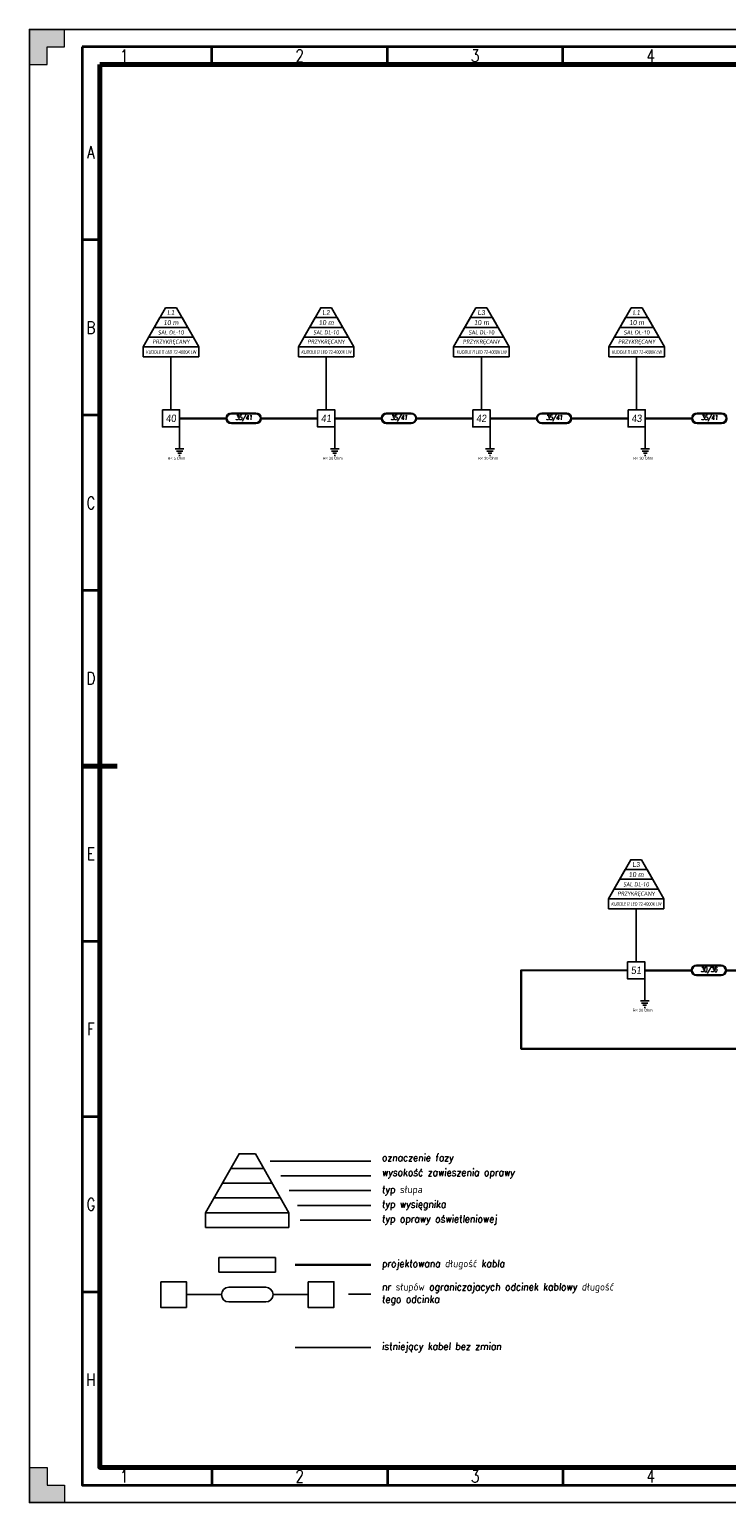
# Model space of a CAD drawing. Header units: metres. Extents: x 7168 to 12828, y 1523 to 3619.
# Tile 10 of 133: x 8915 to 9114, y 2040 to 2460. Entities that reach past the tile are written whole.
import ezdxf
from ezdxf.enums import TextEntityAlignment as Align

# ---------------------------------------------------------------- set-up
doc = ezdxf.new("R2010")
doc.units = ezdxf.units.M
doc.layers.add('!_Rysunek', color=4, linetype='Continuous')
doc.layers.add('EE_UZAB_SYM', color=3, linetype='Continuous')
for name, color, linetype, lineweight in [('CP_FRAME', 217, 'Continuous', 70), ('CP_FRCENTR', 217, 'Continuous', 70), ('CP_FRMARK', 253, 'Continuous', 15), ('CP_FRREF', 251, 'Continuous', 35), ('CP_LINENORM', 251, 'Continuous', 25), ('CP_TEXTNORM', 53, 'Continuous', 25)]:
    doc.layers.add(name, color=color, linetype=linetype, lineweight=lineweight)
doc.styles.add('0STANDARD', font='simplex.shx', dxfattribs={"width": 0.9, "oblique": 5})
doc.styles.add('CP_TXTCON', font='ROMANS.SHX', dxfattribs={"width": 0.8})
doc.styles.get("Standard").update_dxf_attribs({"font": 'arial.ttf'})

# ---------------------------------------------------------------- blocks, each defined once
blk = doc.blocks.new('CP_TEXTREFA2')
for p, q in [((-537, 405), (-537, 410)), ((-487, 405), (-487, 410)), ((-437, 405), (-437, 410)), ((-387, 405), (-387, 410)), ((-337, 405), (-337, 410)), ((-287, 410), (-287, 405)), ((-237, 405), (-237, 410)), ((-187, 405), (-187, 410)), ((-137, 405), (-137, 410)), ((-87, 405), (-87, 410)), ((-37, 405), (-37, 410)), ((-569, 355), (-574, 355)), ((-5, 355), (0, 355)), ((-569, 305), (-574, 305)), ((-5, 305), (0, 305)), ((-569, 255), (-574, 255)), ((-5, 255), (0, 255)), ((-574, 205), (-569, 205)), ((0, 205), (-5, 205)), ((-569, 155), (-574, 155)), ((-5, 155), (0, 155)), ((-569, 105), (-574, 105)), ((-5, 105), (0, 105)), ((-569, 55), (-574, 55)), ((-5, 55), (0, 55)), ((-537, 5), (-537, 0)), ((-487, 5), (-487, 0)), ((-437, 5), (-437, 0)), ((-387, 5), (-387, 0)), ((-337, 5), (-337, 0)), ((-287, 0), (-287, 5)), ((-237, 5), (-237, 0)), ((-187, 5), (-187, 0)), ((-137, 5), (-137, 0)), ((-87, 5), (-87, 0)), ((-37, 5), (-37, 0))]:
    blk.add_line(p, q)
for points in [[(-574, 410), (-574, 0), (0, 0), (0, 410)], [(-569, 405), (-569, 5), (-5, 5), (-5, 405)]]:
    blk.add_lwpolyline(points, close=True)
at = {"layer": 'CP_TEXTNORM', "linetype": 'ByBlock', "style": 'CP_TXTCON', "width": 0.8}
for s, p in [('1', (-562, 407.5)), ('2', (-512, 407.5)), ('3', (-462, 407.5)), ('4', (-412, 407.5)), ('5', (-362, 407.5)), ('6', (-312, 407.5)), ('7', (-262, 407.5)), ('8', (-212, 407.5)), ('9', (-162, 407.5)), ('10', (-112, 407.5)), ('11', (-62, 407.5)), ('12', (-12, 407.5)), ('A', (-571.5, 380)), ('A', (-2.5, 380)), ('B', (-571.5, 330)), ('B', (-2.5, 330)), ('C', (-571.5, 280)), ('C', (-2.5, 280)), ('D', (-571.5, 230)), ('D', (-2.5, 230)), ('E', (-571.5, 180)), ('E', (-2.5, 180)), ('F', (-571.5, 130)), ('F', (-2.5, 130)), ('G', (-571.5, 80)), ('G', (-2.5, 80)), ('H', (-571.5, 30)), ('H', (-2.5, 30)), ('1', (-562, 2.5)), ('2', (-512, 2.5)), ('3', (-462, 2.5)), ('4', (-412, 2.5)), ('5', (-362, 2.5)), ('6', (-312, 2.5)), ('7', (-262, 2.5)), ('8', (-212, 2.5)), ('9', (-162, 2.5)), ('10', (-112, 2.5)), ('11', (-62, 2.5)), ('A2', (-12, 2.5))]:
    blk.add_text(s, height=3.5, dxfattribs=at).set_placement(p, align=Align.MIDDLE)
blk = doc.blocks.new('2d_iso_5457_a2_zp5y')
at = {"layer": 'CP_FRMARK'}
for points in [[(10, 415), (10, 420), (0, 420), (0, 410), (5, 410), (5, 415)], [(5, 5), (5, 10), (0, 10), (0, 0), (10, 0), (10, 5)]]:
    blk.add_hatch(color=256, dxfattribs=at).paths.add_polyline_path(points)
blk.add_lwpolyline([(20, 410), (20, 10), (584, 10), (584, 410)], close=True)
at = {"layer": 'CP_FRCENTR'}
blk.add_line((15, 210), (25, 210), dxfattribs=at)
at = {"layer": 'CP_FRMARK'}
for p, q in [((10, 420), (0, 420)), ((0, 420), (0, 410)), ((10, 415), (10, 420)), ((5, 415), (10, 415)), ((5, 410), (5, 415)), ((0, 410), (5, 410)), ((0, 0), (0, 10)), ((0, 10), (5, 10)), ((5, 10), (5, 5)), ((5, 5), (10, 5)), ((10, 5), (10, 0)), ((10, 0), (0, 0))]:
    blk.add_line(p, q, dxfattribs=at)
at = {"layer": 'CP_LINENORM'}
blk.add_lwpolyline([(594, 420), (594, 0), (0, 0), (0, 420)], close=True, dxfattribs=at)
at = {"layer": 'CP_FRREF'}
blk.add_blockref('CP_TEXTREFA2', (589, 5), dxfattribs=at)

msp = doc.modelspace()

# ---------------------------------------------------------------- linework, layer by layer
at = {"layer": '!_Rysunek', "color": 6}
for p, q in [((8953.946, 2381.155), (8947.586, 2369.955)), ((8952.356, 2378.355), (8947.586, 2369.955)), ((8952.356, 2378.355), (8958.656, 2378.355)), ((8953.916, 2381.155), (8957.066, 2381.155)), ((8957.066, 2381.155), (8963.425, 2369.955)), ((8958.656, 2378.355), (8963.425, 2369.955)), ((8998.177, 2381.155), (8991.818, 2369.955)), ((8996.587, 2378.355), (8991.818, 2369.955)), ((8996.587, 2378.355), (9002.887, 2378.355)), ((8998.147, 2381.155), (9001.297, 2381.155)), ((9001.297, 2381.155), (9007.656, 2369.955)), ((9002.887, 2378.355), (9007.656, 2369.955)), ((9042.408, 2381.155), (9036.049, 2369.955)), ((9040.818, 2378.355), (9036.049, 2369.955)), ((9040.818, 2378.355), (9047.118, 2378.355)), ((9042.378, 2381.155), (9045.528, 2381.155)), ((9045.528, 2381.155), (9051.888, 2369.955)), ((9047.118, 2378.355), (9051.888, 2369.955)), ((9086.639, 2381.155), (9080.28, 2369.955)), ((9085.049, 2378.355), (9080.28, 2369.955)), ((9085.049, 2378.355), (9091.349, 2378.355)), ((9086.61, 2381.155), (9089.76, 2381.155)), ((9089.76, 2381.155), (9096.119, 2369.955)), ((9091.349, 2378.355), (9096.119, 2369.955)), ((8950.766, 2375.555), (8960.246, 2375.555)), ((8994.997, 2375.555), (9004.477, 2375.555)), ((9039.228, 2375.555), (9048.708, 2375.555)), ((9083.46, 2375.555), (9092.939, 2375.555)), ((8947.586, 2369.955), (8963.425, 2369.955)), ((8947.586, 2369.955), (8947.586, 2367.155)), ((8949.176, 2372.755), (8961.835, 2372.755)), ((8963.425, 2369.955), (8963.425, 2367.155)), ((8991.818, 2369.955), (9007.656, 2369.955)), ((8991.818, 2369.955), (8991.818, 2367.155)), ((8993.407, 2372.755), (9006.067, 2372.755)), ((9007.656, 2369.955), (9007.656, 2367.155)), ((9036.049, 2369.955), (9051.888, 2369.955)), ((9036.049, 2369.955), (9036.049, 2367.155)), ((9037.639, 2372.755), (9050.298, 2372.755)), ((9051.888, 2369.955), (9051.888, 2367.155)), ((9080.28, 2369.955), (9096.119, 2369.955)), ((9080.28, 2369.955), (9080.28, 2367.155)), ((9081.87, 2372.755), (9094.529, 2372.755)), ((9096.119, 2369.955), (9096.119, 2367.155)), ((8947.586, 2367.155), (8963.425, 2367.155)), ((8955.506, 2367.155), (8955.506, 2352.055)), ((8991.818, 2367.155), (9007.656, 2367.155)), ((8999.737, 2367.155), (8999.737, 2352.055)), ((9036.049, 2367.155), (9051.888, 2367.155)), ((9043.968, 2367.155), (9043.968, 2352.055)), ((9080.28, 2367.155), (9096.119, 2367.155)), ((9088.199, 2367.155), (9088.199, 2352.055)), ((9086.5, 2223.774), (9080.141, 2212.574)), ((9086.47, 2223.774), (9089.62, 2223.774)), ((9089.62, 2223.774), (9095.98, 2212.574)), ((9084.91, 2220.974), (9080.141, 2212.574)), ((9083.32, 2218.174), (9092.8, 2218.174)), ((9084.91, 2220.974), (9091.21, 2220.974)), ((9091.21, 2220.974), (9095.98, 2212.574)), ((9081.731, 2215.374), (9094.39, 2215.374)), ((9080.141, 2212.574), (9095.98, 2212.574)), ((9080.141, 2212.574), (9080.141, 2209.774)), ((9080.141, 2209.774), (9095.98, 2209.774)), ((9088.06, 2209.774), (9088.06, 2194.673)), ((9095.98, 2212.574), (9095.98, 2209.774)), ((8974.915, 2139.92), (8965.376, 2123.12)), ((8974.871, 2139.92), (8979.596, 2139.92)), ((8979.596, 2139.92), (8989.134, 2123.12)), ((8983.804, 2137.82), (9012.43, 2137.82)), ((8972.53, 2135.72), (8981.98, 2135.72)), ((8986.795, 2133.62), (9012.43, 2133.62)), ((8970.146, 2131.52), (8984.365, 2131.52)), ((8989.18, 2129.42), (9012.43, 2129.42)), ((8967.761, 2127.32), (8986.75, 2127.32)), ((8991.564, 2125.22), (9012.43, 2125.22)), ((8965.376, 2123.12), (8989.134, 2123.12)), ((8965.376, 2123.12), (8965.376, 2118.92)), ((8989.134, 2123.12), (8989.134, 2118.92)), ((8992.284, 2121.02), (9012.43, 2121.02)), ((8965.376, 2118.92), (8989.134, 2118.92)), ((8969.174, 2110.376), (8985.337, 2110.376)), ((8969.174, 2110.376), (8969.174, 2106.176)), ((8985.337, 2110.376), (8985.337, 2106.176)), ((8969.174, 2106.176), (8985.337, 2106.176)), ((8972.005, 2101.881), (8982.505, 2101.881)), ((8959.93, 2099.781), (8969.905, 2099.781)), ((8972.005, 2097.681), (8982.505, 2097.681)), ((8984.605, 2099.781), (8994.58, 2099.781)), ((9006.13, 2099.876), (9012.43, 2099.876)), ((9012.43, 2084.696), (8990.905, 2084.696))]:
    msp.add_line(p, q, dxfattribs=at)
at = {"layer": '!_Rysunek', "color": 6, "lineweight": 30}
for p, q in [((8957.956, 2349.605), (8971.314, 2349.605)), ((8972.714, 2351.005), (8979.714, 2351.005)), ((8972.714, 2348.205), (8979.714, 2348.205)), ((8981.114, 2349.605), (8997.287, 2349.605)), ((9002.187, 2349.605), (9015.545, 2349.605)), ((9016.945, 2351.005), (9023.945, 2351.005)), ((9016.945, 2348.205), (9023.945, 2348.205)), ((9025.345, 2349.605), (9041.518, 2349.605)), ((9046.418, 2349.605), (9059.776, 2349.605)), ((9061.176, 2351.005), (9068.176, 2351.005)), ((9061.176, 2348.205), (9068.176, 2348.205)), ((9069.576, 2349.605), (9085.749, 2349.605)), ((9090.649, 2349.605), (9104.008, 2349.605)), ((9105.408, 2351.005), (9112.408, 2351.005)), ((9105.408, 2348.205), (9112.408, 2348.205)), ((9105.268, 2193.623), (9112.268, 2193.623)), ((9090.51, 2192.223), (9103.868, 2192.223)), ((9105.268, 2190.823), (9112.268, 2190.823)), ((9113.668, 2192.223), (9129.841, 2192.223)), ((9012.43, 2108.276), (8990.905, 2108.276))]:
    msp.add_line(p, q, dxfattribs=at)
at = {"layer": '!_Rysunek', "color": 6}
for points in [[(8953.056, 2352.055), (8957.956, 2352.055), (8957.956, 2347.155), (8953.056, 2347.155)], [(8997.287, 2352.055), (9002.187, 2352.055), (9002.187, 2347.155), (8997.287, 2347.155)], [(9041.518, 2352.055), (9046.418, 2352.055), (9046.418, 2347.155), (9041.518, 2347.155)], [(9085.749, 2352.055), (9090.649, 2352.055), (9090.649, 2347.155), (9085.749, 2347.155)], [(9085.61, 2194.673), (9090.51, 2194.673), (9090.51, 2189.773), (9085.61, 2189.773)], [(8952.58, 2103.456), (8959.93, 2103.456), (8959.93, 2096.106), (8952.58, 2096.106)], [(8994.58, 2103.456), (9001.93, 2103.456), (9001.93, 2096.106), (8994.58, 2096.106)]]:
    msp.add_lwpolyline(points, close=True, dxfattribs=at)
at = {"layer": '!_Rysunek', "color": 6, "lineweight": 30}
msp.add_lwpolyline([(9478.529, 2349.605), (9478.529, 2169.859), (9055.258, 2169.859), (9055.258, 2192.223), (9085.61, 2192.232)], dxfattribs=at)
for centre, start, end in [((8972.714, 2349.605), 90, 270), ((8979.714, 2349.605), 270, 90), ((9016.945, 2349.605), 90, 270), ((9023.945, 2349.605), 270, 90), ((9061.176, 2349.605), 90, 270), ((9068.176, 2349.605), 270, 90), ((9105.408, 2349.605), 90, 270), ((9112.408, 2349.605), 270, 90), ((9105.268, 2192.223), 90, 270), ((9112.268, 2192.223), 270, 90)]:
    msp.add_arc(centre, 1.4, start, end, dxfattribs=at)
at = {"layer": '!_Rysunek', "color": 6}
for centre, start, end in [((8972.005, 2099.781), 90, 270), ((8982.505, 2099.781), 270, 90)]:
    msp.add_arc(centre, 2.1, start, end, dxfattribs=at)
at = {"color": 6, "lineweight": -3}
for p, q in [((8957.956, 2340.91), (8957.956, 2344.325)), ((9002.187, 2340.91), (9002.187, 2344.325)), ((9046.418, 2340.91), (9046.418, 2344.325)), ((9090.649, 2340.91), (9090.649, 2344.325)), ((8959.21, 2340.91), (8956.702, 2340.91)), ((8958.848, 2340.283), (8957.064, 2340.283)), ((8958.486, 2339.657), (8957.425, 2339.657)), ((9003.441, 2340.91), (9000.933, 2340.91)), ((9003.079, 2340.283), (9001.295, 2340.283)), ((9002.717, 2339.657), (9001.657, 2339.657)), ((9047.672, 2340.91), (9045.164, 2340.91)), ((9047.31, 2340.283), (9045.526, 2340.283)), ((9046.949, 2339.657), (9045.888, 2339.657)), ((9091.903, 2340.91), (9089.395, 2340.91)), ((9091.542, 2340.283), (9089.757, 2340.283)), ((9091.18, 2339.657), (9090.119, 2339.657)), ((8958.124, 2339.03), (8957.787, 2339.03)), ((9002.356, 2339.03), (9002.018, 2339.03)), ((9046.587, 2339.03), (9046.25, 2339.03)), ((9090.818, 2339.03), (9090.481, 2339.03)), ((9090.51, 2183.528), (9090.51, 2186.943)), ((9091.764, 2183.528), (9089.256, 2183.528)), ((9091.402, 2182.902), (9089.618, 2182.902)), ((9091.041, 2182.275), (9089.98, 2182.275)), ((9090.679, 2181.648), (9090.342, 2181.648))]:
    msp.add_line(p, q, dxfattribs=at)
at = {"layer": 'EE_UZAB_SYM', "color": 6}
for p, q in [((8957.956, 2344.325), (8957.956, 2347.155)), ((9002.187, 2344.325), (9002.187, 2347.155)), ((9046.418, 2344.325), (9046.418, 2347.155)), ((9090.649, 2344.325), (9090.649, 2347.155)), ((9090.51, 2186.943), (9090.51, 2189.773))]:
    msp.add_line(p, q, dxfattribs=at)

# ---------------------------------------------------------------- block references
at = {"layer": 'CP_FRAME'}
msp.add_blockref('2d_iso_5457_a2_zp5y', (8915.193, 2040.487), dxfattribs=at)

# ---------------------------------------------------------------- texts
at = {"layer": '!_Rysunek', "color": 6, "style": '0STANDARD'}
for s, insert, char_height, width, attachment_point in [('{\\fArial|b0|i0|c238|p34;10 m}', (8955.531, 2376.901), 1.4, 15.83884, 5), ('{\\fArial|b0|i0|c238|p34;L1}', (8955.506, 2379.755), 1.4, 15.83884, 5), ('{\\fArial|b0|i0|c238|p34;10 m}', (8999.762, 2376.901), 1.4, 15.83884, 5), ('{\\fArial|b0|i0|c238|p34;L2}', (8999.737, 2379.755), 1.4, 15.83884, 5), ('{\\fArial|b0|i0|c238|p34;10 m}', (9043.993, 2376.901), 1.4, 15.83884, 5), ('{\\fArial|b0|i0|c238|p34;L3}', (9043.968, 2379.755), 1.4, 15.83884, 5), ('{\\fArial|b0|i0|c238|p34;10 m}', (9088.224, 2376.901), 1.4, 15.83884, 5), ('{\\fArial|b0|i0|c238|p34;L1}', (9088.199, 2379.755), 1.4, 15.83884, 5), ('{\\FRoboto-Light|c238;SAL DL-10\\fArial|b1|i0|c0|p32; }', (8955.531, 2374.101), 1.1855, 15.83884, 5), ('{\\FRoboto-Light|c238;SAL DL-10\\fArial|b1|i0|c0|p32; }', (8999.762, 2374.101), 1.1855, 15.83884, 5), ('{\\FRoboto-Light|c238;SAL DL-10\\fArial|b1|i0|c0|p32; }', (9043.993, 2374.101), 1.1855, 15.83884, 5), ('{\\FRoboto-Light|c238;SAL DL-10\\fArial|b1|i0|c0|p32; }', (9088.224, 2374.101), 1.1855, 15.83884, 5), ('{\\T0.95;\\W0.7;\\FRoboto-Light|c238;\\H0.717949x;KUDDLE II LED 72-4000K LW}', (8955.531, 2368.501), 1.4, 18.2966, 5), ('{\\fRoboto|b0|i0|c238|p2;PRZYKRĘCANY}', (8955.531, 2371.291), 1.1855, 15.83884, 5), ('{\\T0.95;\\W0.7;\\FRoboto-Light|c238;\\H0.717949x;KUDDLE II LED 72-4000K LW}', (8999.762, 2368.501), 1.4, 18.2966, 5), ('{\\fRoboto|b0|i0|c238|p2;PRZYKRĘCANY}', (8999.762, 2371.291), 1.1855, 15.83884, 5), ('{\\T0.95;\\W0.7;\\FRoboto-Light|c238;\\H0.717949x;KUDDLE II LED 72-4000K LW}', (9043.993, 2368.501), 1.4, 18.2966, 5), ('{\\fRoboto|b0|i0|c238|p2;PRZYKRĘCANY}', (9043.993, 2371.291), 1.1855, 15.83884, 5), ('{\\T0.95;\\W0.7;\\FRoboto-Light|c238;\\H0.717949x;KUDDLE II LED 72-4000K LW}', (9088.224, 2368.501), 1.4, 18.2966, 5), ('{\\fRoboto|b0|i0|c238|p2;PRZYKRĘCANY}', (9088.224, 2371.291), 1.1855, 15.83884, 5), ('{\\fArial|b0|i0|c238|p34;40}', (8955.506, 2349.605), 2.1, 6.3, 5), ('{\\fArial|b0|i0|c238|p34;41}', (8999.737, 2349.605), 2.1, 6.3, 5), ('{\\fArial|b0|i0|c238|p34;42}', (9043.968, 2349.605), 2.1, 6.3, 5), ('{\\fArial|b0|i0|c238|p34;43}', (9088.199, 2349.605), 2.1, 6.3, 5), ('{\\fArial|b0|i0|c238|p34;L3}', (9088.06, 2222.374), 1.4, 15.83884, 5), ('{\\fArial|b0|i0|c238|p34;10 m}', (9088.085, 2219.519), 1.4, 15.83884, 5), ('{\\fRoboto|b0|i0|c238|p2;PRZYKRĘCANY}', (9088.085, 2213.909), 1.1855, 15.83884, 5), ('{\\FRoboto-Light|c238;SAL DL-10\\fArial|b1|i0|c0|p32; }', (9088.085, 2216.719), 1.1855, 15.83884, 5), ('{\\T0.95;\\W0.7;\\FRoboto-Light|c238;\\H0.717949x;KUDDLE II LED 72-4000K LW}', (9088.085, 2211.119), 1.4, 18.2966, 5), ('{\\fArial|b0|i0|c238|p34;51}', (9088.06, 2192.223), 2.1, 6.3, 5), ('oznaczenie fazy', (9015.58, 2138.479), 2.1, 66.04567, 4), ('wysokość zawieszenia oprawy', (9015.58, 2134.279), 2.1, 66.04567, 4), ('typ słupa', (9015.58, 2129.42), 2.1, 66.04567, 4), ('typ wysięgnika', (9015.58, 2125.22), 2.1, 66.04567, 4), ('typ oprawy oświetleniowej', (9015.58, 2121.02), 2.1, 66.04567, 4), ('projektowana długość kabla', (9015.58, 2108.276), 2.1, 66.04567, 4), ('nr słupów ograniczajacych odcinek kablowy długość tego odcinka ', (9015.58, 2099.876), 2.1, 73.71419, 4), ('istniejący kabel bez zmian', (9015.58, 2084.696), 2.1, 66.04567, 4)]:
    msp.add_mtext(s, dxfattribs=dict(at, insert=insert, char_height=char_height, width=width, attachment_point=attachment_point))
at = {"layer": '!_Rysunek', "color": 6, "lineweight": -3, "char_height": 1.4, "width": 8.29713, "attachment_point": 5, "style": '0STANDARD'}
for s, insert in [('{\\T0.8;35/41}', (8976.214, 2349.605)), ('{\\T0.8;35/41}', (9020.445, 2349.605)), ('{\\T0.8;35/41}', (9064.676, 2349.605)), ('{\\T0.8;35/41}', (9108.908, 2349.605)), ('{\\T0.8;30/36}', (9108.768, 2192.223))]:
    msp.add_mtext(s, dxfattribs=dict(at, insert=insert))
at = {"color": 6, "lineweight": -3}
for s, p in [('R< 5 Ohm', (8954.53, 2337.845)), ('R< 30 Ohm', (8998.762, 2337.845)), ('R< 30 Ohm', (9042.993, 2337.845)), ('R< 30 Ohm', (9087.224, 2337.845)), ('R< 30 Ohm', (9087.085, 2180.464))]:
    msp.add_text(s, height=0.7875, dxfattribs=at).set_placement(p)

doc.saveas('drawing.dxf')
